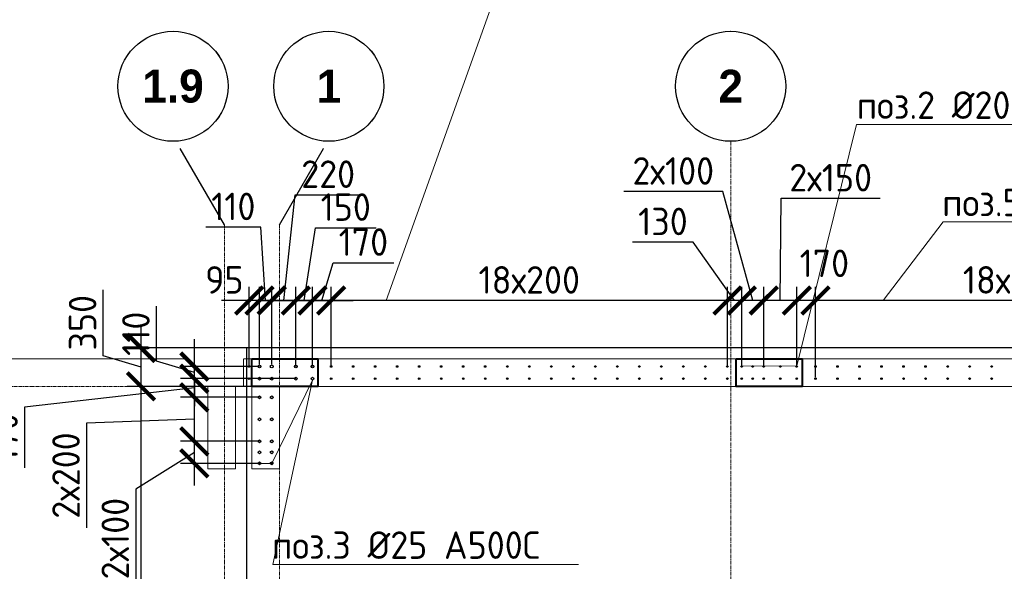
# Model space of a CAD drawing. Header units: millimetres. Extents: x -56135 to 1694203, y -446411 to -23139.
# Tile 216 of 256: x 958399 to 967343, y -107981 to -102966. Entities that reach past the tile are written whole.
import ezdxf
from ezdxf import colors
from ezdxf.entities.mleader import LeaderData, LeaderLine
from ezdxf.math import Vec2, Vec3

# ---------------------------------------------------------------- set-up
doc = ezdxf.new("R2010")
doc.units = ezdxf.units.MM
for name, pattern in [('01 Штриховая _4 мм_', [6, 3.5, -2.5]), ('______5', [1100, 800, -100, 100, -100]), ('HIDDEN2', [4.7625, 3.175, -1.5875]), ('осевая', [50.8, 31.75, -6.35, 6.35, -6.35])]:
    doc.linetypes.add(name, pattern=pattern)
for name, color, linetype, lineweight in [('0 Фундамент', 5, 'Continuous', 30), ('1 Стены', 3, 'Continuous', 30), ('Оси', 40, '______5', 18), ('подоснова', 151, 'Continuous', 5), ('РАЗМЕРЫ', 1, 'Continuous', 9), ('СТЕНЫ', 3, 'Continuous', 30)]:
    doc.layers.add(name, color=color, linetype=linetype, lineweight=lineweight)
doc.styles.add('Century Gothic', font='GOTHIC.TTF')
doc.styles.add('GOST-2.304_Type-B', font='GOST_Common.ttf')
doc.dimstyles.new('СПДС', dxfattribs={"dimscale": 100, "dimtxt": 2.5, "dimasz": 2.5, "dimexe": 1.25, "dimexo": 0, "dimtad": 1, "dimdec": 0, "dimtxsty": 'GOST-2.304_Type-B', "dimblk": 'ARCHTICK', "dimcen": 2.5, "dimdle": 2, "dimadec": 0, "dimazin": 2, "dimtfac": 0.75, "dimtdec": 0, "dimtmove": 1, "dimatfit": 3, "dimfxl": 1, "dimtolj": 1, "dimarcsym": 1})

# ---------------------------------------------------------------- blocks, each defined once
blk = doc.blocks.new('NSY101')
at = {"color": 0, "linetype": 'ByBlock', "lineweight": -2}
blk.add_circle((0, 0), 50, dxfattribs=at)
blk = doc.blocks.new('оси 2.2-2.3')
at = {"layer": 'Оси', "color": 16, "linetype": '______5', "lineweight": 0, "transparency": 33554687}
for p, q in [((473954.9, -105027.5), (473518.8, -104272.1)), ((474454.9, -105027.5), (474891.1, -104272.1))]:
    blk.add_line(p, q, dxfattribs=at)
at = {"layer": 'Оси', "color": 16, "linetype": 'осевая', "lineweight": 0, "transparency": 33554687}
for p, q in [((478554.9, -104267.9), (478554.9, -134893.5)), ((473954.9, -105027.5), (473954.9, -134138.1)), ((474454.9, -105027.5), (474454.9, -134138.1)), ((468076.3, -106495.4), (524372.9, -106495.4))]:
    blk.add_line(p, q, dxfattribs=at)
at = {"layer": 'Оси', "color": 16, "linetype": 'Continuous', "lineweight": 25, "transparency": 33554687, "xscale": 9.999999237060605, "yscale": 9.999999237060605, "zscale": 9.999999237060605}
for p in [(473488.8, -103767.9), (474904.4, -103767.9), (478554.4, -103767.9)]:
    blk.add_blockref('NSY101', p, dxfattribs=at)
at = {"layer": 'Оси', "color": 16, "linetype": 'Continuous', "lineweight": 25, "transparency": 33554687, "char_height": 300, "attachment_point": 5, "style": 'Century Gothic'}
for s, insert, width in [('\\A1;{\\fCentury Gothic|i0|b1;\\H300.000000;\\W1.000000;\\C16;1.9}\\P', (473488.8, -103767.9), 735), ('\\A1;{\\fCentury Gothic|i0|b1;\\H300.000000;\\W1.000000;\\C16;1}\\P', (474904.4, -103767.9), 385), ('\\A1;{\\fCentury Gothic|i0|b1;\\H300.000000;\\W1.000000;\\C16;2}\\P', (478554.4, -103767.9), 385)]:
    blk.add_mtext(s, dxfattribs=dict(at, insert=insert, width=width))
blk = doc.blocks.new('_ArchTick')
at = {"color": 0, "linetype": 'ByBlock', "const_width": 0.15}
blk.add_lwpolyline([(-0.5, -0.5), (0.5, 0.5)], dxfattribs=at)
blk = doc.blocks.new('*D284')
at = {"layer": 'DEFPOINTS', "color": 0, "transparency": 16777216}
for p in [(959501.7, -106299.2), (960758.3, -106299.2), (960826.5, -128199.2)]:
    blk.add_point(p, dxfattribs=at)
at = {"layer": 'РАЗМЕРЫ', "color": 0, "lineweight": -2, "transparency": 16777216}
for p, q in [((959501.7, -128399.2), (959501.7, -106099.2)), ((960758.3, -106299.2), (959376.7, -106299.2)), ((960826.5, -128199.2), (959376.7, -128199.2))]:
    blk.add_line(p, q, dxfattribs=at)
at = {"layer": 'РАЗМЕРЫ', "color": 0, "lineweight": -2, "transparency": 16777216, "xscale": 250, "yscale": 250, "zscale": 250}
for p, rotation in [((959501.7, -106299.2), 90), ((959501.7, -128199.2), 270)]:
    blk.add_blockref('_ArchTick', p, dxfattribs=dict(at, rotation=rotation))
at = {"layer": 'РАЗМЕРЫ', "color": 0, "transparency": 16777216, "insert": (959314.2, -117249.2), "char_height": 250, "attachment_point": 5, "rotation": 90, "style": 'GOST-2.304_Type-B'}
blk.add_mtext('\\A1;21900', dxfattribs=at)
blk = doc.blocks.new('*D285')
at = {"layer": 'DEFPOINTS', "color": 0, "transparency": 16777216}
for p in [(959501.7, -105949.2), (960575, -105949.2), (960758.3, -106299.2)]:
    blk.add_point(p, dxfattribs=at)
at = {"layer": 'РАЗМЕРЫ', "color": 0, "lineweight": -2, "transparency": 16777216}
for p, q in [((959158, -106021), (959158, -105421)), ((959501.7, -106499.2), (959501.7, -105749.2)), ((960575, -105949.2), (959376.7, -105949.2)), ((959501.7, -106124.2), (959158, -106021)), ((960758.3, -106299.2), (959376.7, -106299.2))]:
    blk.add_line(p, q, dxfattribs=at)
at = {"layer": 'РАЗМЕРЫ', "color": 0, "lineweight": -2, "transparency": 16777216, "xscale": 250, "yscale": 250, "zscale": 250}
for p, rotation in [((959501.7, -105949.2), 90), ((959501.7, -106299.2), 270)]:
    blk.add_blockref('_ArchTick', p, dxfattribs=dict(at, rotation=rotation))
at = {"layer": 'РАЗМЕРЫ', "color": 0, "transparency": 16777216, "insert": (958970.5, -105721), "char_height": 250, "attachment_point": 5, "rotation": 90, "style": 'GOST-2.304_Type-B'}
blk.add_mtext('\\A1;350', dxfattribs=at)
blk = doc.blocks.new('стены тп')
at = {"layer": '1 Стены', "color": 252, "linetype": 'HIDDEN2', "lineweight": 0, "true_color": 0x939598}
for p, q in [((909390.6, -187275.6), (862265.6, -187275.6)), ((862265.6, -187525.6), (862265.6, -187275.6)), ((862265.6, -187525.6), (862340.6, -187525.6)), ((862340.6, -187525.6), (862340.6, -188275.6)), ((862590.6, -188275.6), (862590.6, -187525.6)), ((862590.6, -187525.6), (889390.4, -187525.6)), ((862340.6, -188275.6), (862590.6, -188275.6))]:
    blk.add_line(p, q, dxfattribs=at)
blk = doc.blocks.new('*D396')
at = {"layer": 'DEFPOINTS', "color": 0, "transparency": 16777216}
for p in [(960688.4, -105519), (960688.4, -106099.2, -360), (960908, -106119.1)]:
    blk.add_point(p, dxfattribs=at)
at = {"layer": 'РАЗМЕРЫ', "color": 0, "lineweight": -2, "transparency": 16777216}
for p, q in [((960798.2, -105519), (960901.3, -104557.9)), ((960901.3, -104557.9), (961501.3, -104557.9)), ((960688.4, -106099.2), (960688.4, -105394)), ((960908, -106119.1), (960908, -105394)), ((961108, -105519), (960488.4, -105519))]:
    blk.add_line(p, q, dxfattribs=at)
at = {"layer": 'РАЗМЕРЫ', "color": 0, "lineweight": -2, "transparency": 16777216, "xscale": 250, "yscale": 250, "zscale": 250, "rotation": 180}
blk.add_blockref('_ArchTick', (960688.4, -105519), dxfattribs=at)
at = {"layer": 'РАЗМЕРЫ', "color": 0, "lineweight": -2, "transparency": 16777216, "xscale": 250, "yscale": 250, "zscale": 250}
blk.add_blockref('_ArchTick', (960908, -105519), dxfattribs=at)
at = {"layer": 'РАЗМЕРЫ', "color": 0, "transparency": 16777216, "insert": (961201.3, -104370.4), "char_height": 250, "attachment_point": 5, "style": 'GOST-2.304_Type-B'}
blk.add_mtext('\\A1;220', dxfattribs=at)
blk = doc.blocks.new('*D397')
at = {"layer": 'DEFPOINTS', "color": 0, "transparency": 16777216}
for p in [(960577.9, -105519), (960577.9, -106099.2, -360), (960688.4, -106099.2, -360)]:
    blk.add_point(p, dxfattribs=at)
at = {"layer": 'РАЗМЕРЫ', "color": 0, "lineweight": -2, "transparency": 16777216}
for p, q in [((960589.8, -104851.3), (960089.8, -104851.3)), ((960633.2, -105519), (960589.8, -104851.3)), ((960577.9, -106099.2), (960577.9, -105394)), ((960688.4, -106099.2), (960688.4, -105394)), ((960577.9, -105519), (960327.9, -105519)), ((960688.4, -105519), (960577.9, -105519)), ((960688.4, -105519), (960577.9, -105519)), ((960688.4, -105519), (960938.4, -105519))]:
    blk.add_line(p, q, dxfattribs=at)
at = {"layer": 'РАЗМЕРЫ', "color": 0, "lineweight": -2, "transparency": 16777216, "xscale": 250, "yscale": 250, "zscale": 250}
blk.add_blockref('_ArchTick', (960577.9, -105519), dxfattribs=at)
at = {"layer": 'РАЗМЕРЫ', "color": 0, "lineweight": -2, "transparency": 16777216, "xscale": 250, "yscale": 250, "zscale": 250, "rotation": 180}
blk.add_blockref('_ArchTick', (960688.4, -105519), dxfattribs=at)
at = {"layer": 'РАЗМЕРЫ', "color": 0, "transparency": 16777216, "insert": (960339.8, -104663.8), "char_height": 250, "attachment_point": 5, "style": 'GOST-2.304_Type-B'}
blk.add_mtext('\\A1;110', dxfattribs=at)
blk = doc.blocks.new('*D629')
at = {"layer": 'DEFPOINTS', "color": 0, "transparency": 16777216}
for p in [(960483.4, -105519), (960483.4, -106118.3), (960577.9, -106099.2, -360)]:
    blk.add_point(p, dxfattribs=at)
at = {"layer": 'РАЗМЕРЫ', "color": 0, "lineweight": -2, "transparency": 16777216}
for p, q in [((960483.4, -106118.3), (960483.4, -105394)), ((960577.9, -106099.2), (960577.9, -105394)), ((960483.4, -105519), (960233.4, -105519)), ((960577.9, -105519), (960483.4, -105519)), ((960577.9, -105519), (960827.9, -105519))]:
    blk.add_line(p, q, dxfattribs=at)
at = {"layer": 'РАЗМЕРЫ', "color": 0, "lineweight": -2, "transparency": 16777216, "xscale": 250, "yscale": 250, "zscale": 250}
blk.add_blockref('_ArchTick', (960483.4, -105519), dxfattribs=at)
at = {"layer": 'РАЗМЕРЫ', "color": 0, "lineweight": -2, "transparency": 16777216, "xscale": 250, "yscale": 250, "zscale": 250, "rotation": 180}
blk.add_blockref('_ArchTick', (960577.9, -105519), dxfattribs=at)
at = {"layer": 'РАЗМЕРЫ', "color": 0, "transparency": 16777216, "insert": (960258.2, -105331.5), "char_height": 250, "attachment_point": 5, "style": 'GOST-2.304_Type-B'}
blk.add_mtext('\\A1;95', dxfattribs=at)
blk = doc.blocks.new('*D677')
at = {"layer": 'DEFPOINTS', "color": 0, "transparency": 16777216}
for p in [(965627.8, -105519), (965627.8, -106217.2, -720), (969227.8, -106217.2, -720)]:
    blk.add_point(p, dxfattribs=at)
at = {"layer": 'РАЗМЕРЫ', "color": 0, "lineweight": -2, "transparency": 16777216}
for p, q in [((965627.8, -106217.2), (965627.8, -105394)), ((969227.8, -106217.2), (969227.8, -105394)), ((969427.8, -105519), (965427.8, -105519))]:
    blk.add_line(p, q, dxfattribs=at)
at = {"layer": 'РАЗМЕРЫ', "color": 0, "lineweight": -2, "transparency": 16777216, "xscale": 250, "yscale": 250, "zscale": 250, "rotation": 180}
blk.add_blockref('_ArchTick', (965627.8, -105519), dxfattribs=at)
at = {"layer": 'РАЗМЕРЫ', "color": 0, "lineweight": -2, "transparency": 16777216, "xscale": 250, "yscale": 250, "zscale": 250}
blk.add_blockref('_ArchTick', (969227.8, -105519), dxfattribs=at)
at = {"layer": 'РАЗМЕРЫ', "color": 0, "transparency": 16777216, "insert": (967427.8, -105331.5), "char_height": 250, "attachment_point": 5, "style": 'GOST-2.304_Type-B'}
blk.add_mtext('\\A1;18х200', dxfattribs=at)
blk = doc.blocks.new('*D678')
at = {"layer": 'DEFPOINTS', "color": 0, "transparency": 16777216}
for p in [(965458.3, -105519), (965458.3, -106118.8), (965627.8, -106119.1, -720)]:
    blk.add_point(p, dxfattribs=at)
at = {"layer": 'РАЗМЕРЫ', "color": 0, "lineweight": -2, "transparency": 16777216}
for p, q in [((965458.3, -106118.8), (965458.3, -105394)), ((965627.8, -106119.1), (965627.8, -105394)), ((965827.8, -105519), (965258.3, -105519))]:
    blk.add_line(p, q, dxfattribs=at)
at = {"layer": 'РАЗМЕРЫ', "color": 0, "lineweight": -2, "transparency": 16777216, "xscale": 250, "yscale": 250, "zscale": 250, "rotation": 180}
blk.add_blockref('_ArchTick', (965458.3, -105519), dxfattribs=at)
at = {"layer": 'РАЗМЕРЫ', "color": 0, "lineweight": -2, "transparency": 16777216, "xscale": 250, "yscale": 250, "zscale": 250}
blk.add_blockref('_ArchTick', (965627.8, -105519), dxfattribs=at)
at = {"layer": 'РАЗМЕРЫ', "color": 0, "transparency": 16777216, "insert": (965708.7, -105181.1), "char_height": 250, "attachment_point": 5, "style": 'GOST-2.304_Type-B'}
blk.add_mtext('\\A1;170', dxfattribs=at)
blk = doc.blocks.new('*D679')
at = {"layer": 'DEFPOINTS', "color": 0, "transparency": 16777216}
for p in [(964828.1, -105519), (964828.1, -106118.8, -720), (964958.3, -106118.8)]:
    blk.add_point(p, dxfattribs=at)
at = {"layer": 'РАЗМЕРЫ', "color": 0, "lineweight": -2, "transparency": 16777216}
for p, q in [((964517.4, -104987.8), (963967.4, -104987.8)), ((964893.2, -105519), (964517.4, -104987.8)), ((964828.1, -106118.8), (964828.1, -105394)), ((964958.3, -106118.8), (964958.3, -105394)), ((965158.3, -105519), (964628.1, -105519))]:
    blk.add_line(p, q, dxfattribs=at)
at = {"layer": 'РАЗМЕРЫ', "color": 0, "lineweight": -2, "transparency": 16777216, "xscale": 250, "yscale": 250, "zscale": 250, "rotation": 180}
blk.add_blockref('_ArchTick', (964828.1, -105519), dxfattribs=at)
at = {"layer": 'РАЗМЕРЫ', "color": 0, "lineweight": -2, "transparency": 16777216, "xscale": 250, "yscale": 250, "zscale": 250}
blk.add_blockref('_ArchTick', (964958.3, -105519), dxfattribs=at)
at = {"layer": 'РАЗМЕРЫ', "color": 0, "transparency": 16777216, "insert": (964242.4, -104800.3), "char_height": 250, "attachment_point": 5, "style": 'GOST-2.304_Type-B'}
blk.add_mtext('\\A1;130', dxfattribs=at)
blk = doc.blocks.new('*D680')
at = {"layer": 'DEFPOINTS', "color": 0, "transparency": 16777216}
for p in [(961228.3, -105519), (961228.3, -106118.6, -720), (964828.1, -106118.8, -720)]:
    blk.add_point(p, dxfattribs=at)
at = {"layer": 'РАЗМЕРЫ', "color": 0, "lineweight": -2, "transparency": 16777216}
for p, q in [((961228.3, -106118.6), (961228.3, -105394)), ((964828.1, -106118.8), (964828.1, -105394)), ((965028.1, -105519), (961028.3, -105519))]:
    blk.add_line(p, q, dxfattribs=at)
at = {"layer": 'РАЗМЕРЫ', "color": 0, "lineweight": -2, "transparency": 16777216, "xscale": 250, "yscale": 250, "zscale": 250, "rotation": 180}
blk.add_blockref('_ArchTick', (961228.3, -105519), dxfattribs=at)
at = {"layer": 'РАЗМЕРЫ', "color": 0, "lineweight": -2, "transparency": 16777216, "xscale": 250, "yscale": 250, "zscale": 250}
blk.add_blockref('_ArchTick', (964828.1, -105519), dxfattribs=at)
at = {"layer": 'РАЗМЕРЫ', "color": 0, "transparency": 16777216, "insert": (963028.2, -105331.5), "char_height": 250, "attachment_point": 5, "style": 'GOST-2.304_Type-B'}
blk.add_mtext('\\A1;18х200', dxfattribs=at)
blk = doc.blocks.new('_None')
blk = doc.blocks.new('*D681')
at = {"layer": 'DEFPOINTS', "color": 0, "transparency": 16777216}
for p in [(961058.3, -105519), (960908, -106119.1), (961058.3, -106118.8)]:
    blk.add_point(p, dxfattribs=at)
at = {"layer": 'РАЗМЕРЫ', "color": 0, "lineweight": -2, "transparency": 16777216}
for p, q in [((960983.1, -105519), (961086.3, -104857.3)), ((961086.3, -104857.3), (961636.3, -104857.3)), ((960908, -106119.1), (960908, -105394)), ((961058.3, -106118.8), (961058.3, -105394)), ((960708, -105519), (961258.3, -105519))]:
    blk.add_line(p, q, dxfattribs=at)
at = {"layer": 'РАЗМЕРЫ', "color": 0, "lineweight": -2, "transparency": 16777216, "xscale": 250, "yscale": 250, "zscale": 250, "rotation": 180}
blk.add_blockref('_ArchTick', (960908, -105519), dxfattribs=at)
at = {"layer": 'РАЗМЕРЫ', "color": 0, "lineweight": -2, "transparency": 16777216, "xscale": 250, "yscale": 250, "zscale": 250}
blk.add_blockref('_ArchTick', (961058.3, -105519), dxfattribs=at)
at = {"layer": 'РАЗМЕРЫ', "color": 0, "transparency": 16777216, "insert": (961361.3, -104669.8), "char_height": 250, "attachment_point": 5, "style": 'GOST-2.304_Type-B'}
blk.add_mtext('\\A1;150', dxfattribs=at)
blk = doc.blocks.new('*D682')
at = {"layer": 'DEFPOINTS', "color": 0, "transparency": 16777216}
for p in [(961228.3, -105519), (961228.3, -105818), (961058.3, -106118.8)]:
    blk.add_point(p, dxfattribs=at)
at = {"layer": 'РАЗМЕРЫ', "color": 0, "lineweight": -2, "transparency": 16777216}
for p, q in [((961143.3, -105519), (961246.4, -105175.3)), ((961246.4, -105175.3), (961796.4, -105175.3)), ((961058.3, -106118.8), (961058.3, -105394)), ((961228.3, -105818), (961228.3, -105394)), ((960858.3, -105519), (961428.3, -105519))]:
    blk.add_line(p, q, dxfattribs=at)
at = {"layer": 'РАЗМЕРЫ', "color": 0, "lineweight": -2, "transparency": 16777216, "xscale": 250, "yscale": 250, "zscale": 250, "rotation": 180}
blk.add_blockref('_ArchTick', (961058.3, -105519), dxfattribs=at)
at = {"layer": 'РАЗМЕРЫ', "color": 0, "lineweight": -2, "transparency": 16777216, "xscale": 250, "yscale": 250, "zscale": 250}
blk.add_blockref('_ArchTick', (961228.3, -105519), dxfattribs=at)
at = {"layer": 'РАЗМЕРЫ', "color": 0, "transparency": 16777216, "insert": (961521.4, -104987.8), "char_height": 250, "attachment_point": 5, "style": 'GOST-2.304_Type-B'}
blk.add_mtext('\\A1;170', dxfattribs=at)
blk = doc.blocks.new('*D440')
at = {"layer": 'DEFPOINTS', "color": 0, "transparency": 16777216}
for p in [(959986, -106798.8), (960578, -106798.8, -360), (960578, -106999.2)]:
    blk.add_point(p, dxfattribs=at)
at = {"layer": 'РАЗМЕРЫ', "color": 0, "lineweight": -2, "transparency": 16777216}
for p, q in [((959986, -107199.2), (959986, -106598.8)), ((960578, -106798.8), (959861, -106798.8)), ((959986, -106899), (959454.8, -107233.5)), ((960578, -106999.2), (959861, -106999.2)), ((959454.8, -107233.5), (959454.8, -108133.5))]:
    blk.add_line(p, q, dxfattribs=at)
at = {"layer": 'РАЗМЕРЫ', "color": 0, "lineweight": -2, "transparency": 16777216, "xscale": 250, "yscale": 250, "zscale": 250}
for p, rotation in [((959986, -106798.8), 90), ((959986, -106999.2), 270)]:
    blk.add_blockref('_ArchTick', p, dxfattribs=dict(at, rotation=rotation))
at = {"layer": 'РАЗМЕРЫ', "color": 0, "transparency": 16777216, "insert": (959267.3, -107683.5), "char_height": 250, "attachment_point": 5, "rotation": 90, "style": 'GOST-2.304_Type-B'}
blk.add_mtext('\\A1;2х100', dxfattribs=at)
blk = doc.blocks.new('*D683')
at = {"layer": 'DEFPOINTS', "color": 0, "transparency": 16777216}
for p in [(959986, -106398.8), (960578, -106398.8, -360), (960578, -106798.8, -360)]:
    blk.add_point(p, dxfattribs=at)
at = {"layer": 'РАЗМЕРЫ', "color": 0, "lineweight": -2, "transparency": 16777216}
for p, q in [((959986, -106998.8), (959986, -106198.8)), ((960578, -106398.8), (959861, -106398.8)), ((959986, -106598.8), (959007.5, -106635)), ((959007.5, -106635), (959007.5, -107585)), ((960578, -106798.8), (959861, -106798.8))]:
    blk.add_line(p, q, dxfattribs=at)
at = {"layer": 'РАЗМЕРЫ', "color": 0, "lineweight": -2, "transparency": 16777216, "xscale": 250, "yscale": 250, "zscale": 250}
for p, rotation in [((959986, -106398.8), 90), ((959986, -106798.8), 270)]:
    blk.add_blockref('_ArchTick', p, dxfattribs=dict(at, rotation=rotation))
at = {"layer": 'РАЗМЕРЫ', "color": 0, "transparency": 16777216, "insert": (958820, -107110), "char_height": 250, "attachment_point": 5, "rotation": 90, "style": 'GOST-2.304_Type-B'}
blk.add_mtext('\\A1;2х200', dxfattribs=at)
blk = doc.blocks.new('*D684')
at = {"layer": 'DEFPOINTS', "color": 0, "transparency": 16777216}
for p in [(959986, -106229.2), (960908.3, -106229.2), (960578, -106398.8, -360)]:
    blk.add_point(p, dxfattribs=at)
at = {"layer": 'РАЗМЕРЫ', "color": 0, "lineweight": -2, "transparency": 16777216}
for p, q in [((959986, -106598.8), (959986, -106029.2)), ((960908.3, -106229.2), (959861, -106229.2)), ((959986, -106314), (958444.2, -106488.4)), ((960578, -106398.8), (959861, -106398.8)), ((958444.2, -106488.4), (958444.2, -107038.4))]:
    blk.add_line(p, q, dxfattribs=at)
at = {"layer": 'РАЗМЕРЫ', "color": 0, "lineweight": -2, "transparency": 16777216, "xscale": 250, "yscale": 250, "zscale": 250}
for p, rotation in [((959986, -106229.2), 90), ((959986, -106398.8), 270)]:
    blk.add_blockref('_ArchTick', p, dxfattribs=dict(at, rotation=rotation))
at = {"layer": 'РАЗМЕРЫ', "color": 0, "transparency": 16777216, "insert": (958256.7, -106763.4), "char_height": 250, "attachment_point": 5, "rotation": 90, "style": 'GOST-2.304_Type-B'}
blk.add_mtext('\\A1;170', dxfattribs=at)
blk = doc.blocks.new('*D685')
at = {"layer": 'DEFPOINTS', "color": 0, "transparency": 16777216}
for p in [(959986, -106119.2), (960578, -106119.2), (960908.3, -106229.2)]:
    blk.add_point(p, dxfattribs=at)
at = {"layer": 'РАЗМЕРЫ', "color": 0, "lineweight": -2, "transparency": 16777216}
for p, q in [((959642.3, -106071), (959642.3, -105571)), ((959986, -106119.2), (959986, -105869.2)), ((959986, -106174.2), (959642.3, -106071)), ((960578, -106119.2), (959861, -106119.2)), ((959986, -106229.2), (959986, -106119.2)), ((959986, -106229.2), (959986, -106119.2)), ((960908.3, -106229.2), (959861, -106229.2)), ((959986, -106229.2), (959986, -106479.2))]:
    blk.add_line(p, q, dxfattribs=at)
at = {"layer": 'РАЗМЕРЫ', "color": 0, "lineweight": -2, "transparency": 16777216, "xscale": 250, "yscale": 250, "zscale": 250}
for p, rotation in [((959986, -106119.2), 270), ((959986, -106229.2), 90)]:
    blk.add_blockref('_ArchTick', p, dxfattribs=dict(at, rotation=rotation))
at = {"layer": 'РАЗМЕРЫ', "color": 0, "transparency": 16777216, "insert": (959454.8, -105821), "char_height": 250, "attachment_point": 5, "rotation": 90, "style": 'GOST-2.304_Type-B'}
blk.add_mtext('\\A1;110', dxfattribs=at)
blk = doc.blocks.new('*D849')
at = {"layer": 'DEFPOINTS', "color": 0, "transparency": 16777216}
for p in [(965158, -105519), (965158, -106119.1), (965458.3, -106118.8)]:
    blk.add_point(p, dxfattribs=at)
at = {"layer": 'РАЗМЕРЫ', "color": 0, "lineweight": -2, "transparency": 16777216}
for p, q in [((965308.1, -105519), (965316.1, -104589.9)), ((965316.1, -104589.9), (966216.1, -104589.9)), ((965158, -106119.1), (965158, -105394)), ((965458.3, -106118.8), (965458.3, -105394)), ((965658.3, -105519), (964958, -105519))]:
    blk.add_line(p, q, dxfattribs=at)
at = {"layer": 'РАЗМЕРЫ', "color": 0, "lineweight": -2, "transparency": 16777216, "xscale": 250, "yscale": 250, "zscale": 250, "rotation": 180}
blk.add_blockref('_ArchTick', (965158, -105519), dxfattribs=at)
at = {"layer": 'РАЗМЕРЫ', "color": 0, "lineweight": -2, "transparency": 16777216, "xscale": 250, "yscale": 250, "zscale": 250}
blk.add_blockref('_ArchTick', (965458.3, -105519), dxfattribs=at)
at = {"layer": 'РАЗМЕРЫ', "color": 0, "transparency": 16777216, "insert": (965766.1, -104402.4), "char_height": 250, "attachment_point": 5, "style": 'GOST-2.304_Type-B'}
blk.add_mtext('\\A1;2х150', dxfattribs=at)
blk = doc.blocks.new('*D850')
at = {"layer": 'DEFPOINTS', "color": 0, "transparency": 16777216}
for p in [(964958.3, -105519), (964958.3, -105654.1), (965158, -106119.1)]:
    blk.add_point(p, dxfattribs=at)
at = {"layer": 'РАЗМЕРЫ', "color": 0, "lineweight": -2, "transparency": 16777216}
for p, q in [((964786.2, -104528.6), (963886.2, -104528.6)), ((965058.1, -105519), (964786.2, -104528.6)), ((964958.3, -105654.1), (964958.3, -105394)), ((965158, -106119.1), (965158, -105394)), ((965358, -105519), (964758.3, -105519))]:
    blk.add_line(p, q, dxfattribs=at)
at = {"layer": 'РАЗМЕРЫ', "color": 0, "lineweight": -2, "transparency": 16777216, "xscale": 250, "yscale": 250, "zscale": 250, "rotation": 180}
blk.add_blockref('_ArchTick', (964958.3, -105519), dxfattribs=at)
at = {"layer": 'РАЗМЕРЫ', "color": 0, "lineweight": -2, "transparency": 16777216, "xscale": 250, "yscale": 250, "zscale": 250}
blk.add_blockref('_ArchTick', (965158, -105519), dxfattribs=at)
at = {"layer": 'РАЗМЕРЫ', "color": 0, "transparency": 16777216, "insert": (964336.2, -104341.1), "char_height": 250, "attachment_point": 5, "style": 'GOST-2.304_Type-B'}
blk.add_mtext('\\A1;2х100', dxfattribs=at)
blk = doc.blocks.new('стены  тп')
at = {"layer": 'СТЕНЫ', "color": 251, "linetype": '01 Штриховая _4 мм_', "lineweight": 0, "true_color": 0x636466}
for p, q in [((589762.3, -316375.7, 3100), (542387.3, -316375.7, 3100)), ((542387.3, -316625.7, 3100), (542387.3, -316375.7, 3100)), ((542387.3, -316625.7, 3100), (542462.3, -316625.7, 3100)), ((542462.3, -316625.7, 3100), (542462.3, -317375.7, 3100)), ((542712.3, -317375.7, 3100), (542712.3, -316625.7, 3100)), ((542712.3, -316625.7, 3100), (569512.1, -316625.7, 3100)), ((542462.3, -317375.7, 3100), (542712.3, -317375.7, 3100))]:
    blk.add_line(p, q, dxfattribs=at)

msp = doc.modelspace()

# ---------------------------------------------------------------- linework, layer by layer
at = {"color": 1, "lineweight": 40}
for points in [[(960508, -106049.2), (961108, -106049.2), (961108, -106299.2), (960508, -106299.2)], [(964908, -106049.2), (965508, -106049.2), (965508, -106299.2), (964908, -106299.2)]]:
    msp.add_lwpolyline(points, close=True, dxfattribs=at)
at = {"layer": '0 Фундамент'}
msp.add_lwpolyline([(960458, -105949.2), (960458, -130129.2), (967808, -130129.2), (967808, -130129.2), (980308, -130129.2), (980308, -130129.2), (982658, -130129.2), (982658, -130129.2), (1008108, -130129.2), (1008108, -126049.2), (1009588, -126049.2), (1009588, -117449.2), (1008108, -117449.2), (1008108, -105949.2), (960458, -105949.2)], dxfattribs=at)
at = {"layer": '1 Стены', "color": 252, "lineweight": 0, "true_color": 0x939598}
for p, q in [((959733.2, -106049.2), (957883.2, -106049.2)), ((959933.2, -106049.2), (959733.2, -106049.2)), ((960108.2, -106299.2), (960108.2, -107049.2)), ((960358.2, -106299.2), (987558, -106299.2)), ((960358.2, -107049.2), (960358.2, -106299.2)), ((960108.2, -107049.2), (960358.2, -107049.2))]:
    msp.add_line(p, q, dxfattribs=at)
at = {"layer": 'Оси', "color": 16, "linetype": '______5', "lineweight": 25, "transparency": 33554687}
for p, q in [((960258.2, -104831.3), (959822, -104075.9)), ((960758.2, -104831.3), (961194.3, -104075.9))]:
    msp.add_line(p, q, dxfattribs=at)
at = {"layer": 'РАЗМЕРЫ', "color": 8, "linetype": 'Continuous', "lineweight": 30}
for centre in [(960483.2, -106118.6), (960483.4, -106118.3), (961228.1, -106118.8, -720), (961228.3, -106118.6, -720), (961428.1, -106118.8, -720), (961428.3, -106118.6, -720), (961628.1, -106118.8, -720), (961628.3, -106118.6, -720), (961828.1, -106118.8, -720), (961828.3, -106118.6, -720), (962028.1, -106118.8, -720), (962028.3, -106118.6, -720), (962228.1, -106118.8, -720), (962228.3, -106118.6, -720), (962427.8, -106119.1, -720), (962428.1, -106118.8, -720), (962627.8, -106119.1, -720), (962628.1, -106118.8, -720), (962827.8, -106119.1, -720), (962828.1, -106118.8, -720), (963027.8, -106119.1, -720), (963028.1, -106118.8, -720), (963227.8, -106119.1, -720), (963228.1, -106118.8, -720), (963427.8, -106119.1, -720), (963428.1, -106118.8, -720), (963627.8, -106119.1, -720), (963628.1, -106118.8, -720), (963827.8, -106119.1, -720), (963828.1, -106118.8, -720), (964027.8, -106119.1, -720), (964028.1, -106118.8, -720), (964227.8, -106119.1, -720), (964228.1, -106118.8, -720), (964427.8, -106119.1, -720), (964428.1, -106118.8, -720), (964627.8, -106119.1, -720), (964628.1, -106118.8, -720), (964827.8, -106119.1, -720), (964828.1, -106118.8, -720), (965627.8, -106119.1, -720), (965628.1, -106118.8, -720), (965827.8, -106119.1, -720), (965828.1, -106118.8, -720), (966027.8, -106119.1, -720), (966028.1, -106118.8, -720), (966227.8, -106119.1, -720), (966228.1, -106118.8, -720), (966427.8, -106119.1, -720), (966428.1, -106118.8, -720), (966627.8, -106119.1, -720), (966628.1, -106118.8, -720), (966827.8, -106119.1, -720), (966828.1, -106118.8, -720), (967027.8, -106119.1, -720), (967028.1, -106118.8, -720), (967227.8, -106119.1, -720), (967228.1, -106118.8, -720), (960483.4, -106228.7), (961228.3, -106228.9, -720), (961428.3, -106228.9, -720), (961628.3, -106228.9, -720), (961828.3, -106228.9, -720), (962028.3, -106228.9, -720), (962228.3, -106228.9, -720), (962428.1, -106229.2, -720), (962628.1, -106229.2, -720), (962828.1, -106229.2, -720), (963028.1, -106229.2, -720), (963228.1, -106229.2, -720), (963428.1, -106229.2, -720), (963628.1, -106229.2, -720), (963828.1, -106229.2, -720), (964028.1, -106229.2, -720), (964228.1, -106229.2, -720), (964428.1, -106229.2, -720), (964628.1, -106229.2, -720), (964828.1, -106229.2, -720), (965628.1, -106229.2, -720), (965828.1, -106229.2, -720), (966028.1, -106229.2, -720), (966228.1, -106229.2, -720), (966428.1, -106229.2, -720), (966628.1, -106229.2, -720), (966828.1, -106229.2, -720), (967028.1, -106229.2, -720), (967228.1, -106229.2, -720)]:
    msp.add_circle(centre, 7, dxfattribs=at)
at = {"layer": 'РАЗМЕРЫ', "color": 1, "linetype": 'Continuous', "lineweight": 30}
for centre in [(960578, -106119.2), (960688.4, -106119.2), (960908, -106119.1), (960908.3, -106118.8), (961058, -106119.1), (961058.3, -106118.8), (960578, -106229.2), (960688.4, -106229.2), (960908.3, -106229.2), (961058.3, -106229.2), (960578, -106398.8, -360), (960688.4, -106398.8, -360), (960578, -106598.8, -360), (960688.4, -106598.8, -360), (960578, -106798.8, -360), (960688.4, -106798.8, -360), (960578, -106899.2), (960688.3, -106899.2), (960578, -106999.2), (960688.3, -106999.2)]:
    msp.add_circle(centre, 12.5, dxfattribs=at)
at = {"layer": 'РАЗМЕРЫ', "color": 6, "linetype": 'Continuous', "lineweight": 30}
for centre in [(964958, -106119.1), (964958.3, -106118.8), (965058, -106119.1), (965058.3, -106118.8), (965158, -106119.1), (965158.3, -106118.8), (965308, -106119.1), (965308.3, -106118.8), (965458, -106119.1), (965458.3, -106118.8), (964958.3, -106229.2), (965058.3, -106229.2), (965158.3, -106229.2), (965308.3, -106229.2), (965458.3, -106229.2)]:
    msp.add_circle(centre, 7, dxfattribs=at)

# ---------------------------------------------------------------- block references
at = {"layer": 'Оси', "color": 16, "linetype": 'Continuous', "lineweight": 25, "transparency": 33554687, "xscale": 9.999999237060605, "yscale": 9.999999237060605, "zscale": 9.999999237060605}
for p in [(959792, -103571.7), (961207.6, -103571.7), (964857.6, -103571.7)]:
    msp.add_blockref('NSY101', p, dxfattribs=at)
at = {"layer": 'РАЗМЕРЫ', "color": 1}
for name, p in [('оси 2.2-2.3', (486303.3, 196.2)), ('стены тп', (98167.6, 81226.5))]:
    msp.add_blockref(name, p, dxfattribs=at)
at = {"layer": 'РАЗМЕРЫ'}
msp.add_blockref('стены  тп', (418045.9, 210326.6, -3100), dxfattribs=at)

# ---------------------------------------------------------------- texts
at = {"layer": 'Оси', "color": 16, "linetype": 'Continuous', "lineweight": 25, "transparency": 33554687, "char_height": 300, "attachment_point": 5, "style": 'Century Gothic'}
for s, insert, width in [('\\A1;{\\fCentury Gothic|i0|b1;\\H300.000000;\\W1.000000;\\C16;1.9}\\P', (959792, -103571.7), 735), ('\\A1;{\\fCentury Gothic|i0|b1;\\H300.000000;\\W1.000000;\\C16;1}\\P', (961207.6, -103571.7), 385), ('\\A1;{\\fCentury Gothic|i0|b1;\\H300.000000;\\W1.000000;\\C16;2}\\P', (964857.6, -103571.7), 385)]:
    msp.add_mtext(s, dxfattribs=dict(at, insert=insert, width=width))

# ---------------------------------------------------------------- dimensions: what is measured, and where the dimension line sits
at = {"layer": 'РАЗМЕРЫ', "color": 1}
for base, p1, p2, text, picture, middle in [((964958.3, -105519), (965158, -106119.1), (964958.3, -105654.1), '2х100', '*D850', (964723.7, -104528.6)), ((965158, -105519), (965458.3, -106118.8), (965158, -106119.1), '2х150', '*D849', (965378.6, -104589.9))]:
    dim = msp.add_linear_dim(base=base, p1=p1, p2=p2, text=text, dimstyle='СПДС', dxfattribs=at)
    dim.commit()
    dim.dimension.update_dxf_attribs({"geometry": picture, "text_midpoint": middle, "dimtype": 160})
for base, p1, p2, picture, middle in [((960688.4, -105519), (960908, -106119.1), (960688.4, -106099.2, -360), '*D396', (960963.8, -104557.9)), ((960577.9269, -105519.034), (960688.4131, -106099.1549, -360), (960577.9269, -106099.1549, -360), '*D397', (960527.3121, -104851.3128)), ((961058.3, -105519), (960908, -106119.1), (961058.3, -106118.8), '*D681', (961148.8, -104857.3)), ((964828.1, -105519), (964958.3, -106118.8), (964828.1, -106118.8, -720), '*D679', (964454.9, -104987.8)), ((965458.2664, -105519.034), (965627.823, -106119.0535, -720), (965458.2664, -106118.809), '*D678', (965708.6697, -105368.5981)), ((960483.4153, -105519.034), (960577.9269, -106099.1549, -360), (960483.4153, -106118.3176), '*D629', (960258.17, -105519.034))]:
    dim = msp.add_linear_dim(base=base, p1=p1, p2=p2, dimstyle='СПДС', dxfattribs=at)
    dim.commit()
    dim.dimension.update_dxf_attribs({"geometry": picture, "text_midpoint": middle, "dimtype": 160})
dim = msp.add_linear_dim(base=(961228.3, -105519), p1=(961058.3, -106118.8), p2=(961228.3, -105818), dimstyle='СПДС', dxfattribs=at)
dim.commit()
dim.dimension.update_dxf_attribs({"geometry": '*D682', "text_midpoint": (961308.9, -104987.8)})
for base, p1, p2, picture, middle in [((961228.3, -105519), (964828.1, -106118.8, -720), (961228.3, -106118.6, -720), '*D680', (963028.2, -105331.5)), ((965627.8, -105519), (969227.8, -106217.2, -720), (965627.8, -106217.2, -720), '*D677', (967427.8, -105331.5))]:
    dim = msp.add_linear_dim(base=base, p1=p1, p2=p2, text='18х200', dimstyle='СПДС', dxfattribs=at)
    dim.commit()
    dim.dimension.update_dxf_attribs({"geometry": picture, "text_midpoint": middle})
for base, p1, p2, picture, middle in [((959501.7, -105949.2), (960758.3, -106299.2), (960575, -105949.2), '*D285', (958970.5, -105958.5)), ((959986, -106119.2), (960908.3, -106229.2), (960578, -106119.2), '*D685', (959454.8, -106008.5)), ((959501.7, -106299.2), (960826.5, -128199.2), (960758.3, -106299.2), '*D284', (959314.2, -117249.2))]:
    dim = msp.add_linear_dim(base=base, p1=p1, p2=p2, angle=90, dimstyle='СПДС', dxfattribs=at)
    dim.commit()
    dim.dimension.update_dxf_attribs({"geometry": picture, "text_midpoint": middle})
dim = msp.add_linear_dim(base=(959986, -106229.2), p1=(960578, -106398.8, -360), p2=(960908.3, -106229.2), angle=90, dimstyle='СПДС', dxfattribs=at)
dim.commit()
dim.dimension.update_dxf_attribs({"geometry": '*D684', "text_midpoint": (958444.2, -106550.9), "dimtype": 160})
for base, p1, p2, text, picture, middle in [((959986, -106398.8), (960578, -106798.8, -360), (960578, -106398.8, -360), '2х200', '*D683', (959007.5, -106697.5)), ((959986, -106798.8), (960578, -106999.2), (960578, -106798.8, -360), '2х100', '*D440', (959454.8, -107296))]:
    dim = msp.add_linear_dim(base=base, p1=p1, p2=p2, angle=90, text=text, dimstyle='СПДС', dxfattribs=at)
    dim.commit()
    dim.dimension.update_dxf_attribs({"geometry": picture, "text_midpoint": middle, "dimtype": 160})

# ---------------------------------------------------------------- leaders
at = {"layer": 'подоснова', "color": 4, "ltscale": 0.3}
ml = msp.add_multileader_mtext('Standard', dxfattribs=at)
ml.set_content('{\\C2;поз.5 %%C12 А500С }', color=4, style='GOST-2.304_Type-B')
ml.set_leader_properties(color=256, linetype='ByLayer', lineweight=15)
ml.set_arrow_properties(name='NONE')
ml.build(insert=Vec2(0, 0))
ml.multileader.update_dxf_attribs({"text_left_attachment_type": 6, "text_right_attachment_type": 6, "dogleg_length": 0.1, "arrow_head_size": 18})
ctx = ml.context
ctx.base_point, ctx.char_height, ctx.arrow_head_size, ctx.landing_gap_size, ctx.plane_origin = Vec3(962706.2, -102779.1), 250, 18, 20, Vec3(973406.2, -104440.2)
ctx.left_attachment, ctx.right_attachment, ctx.text_align_type = 6, 6, 1
notes = []
notes.append((ctx, [(1, (1, 1, 0), (962706.1, -102779.1), (1, 0), 0.1, [(0, [(961728.2, -105519)], 0, [])])]))
ctx.mtext.insert, ctx.mtext.width, ctx.mtext.alignment, ctx.mtext.flow_direction = Vec3(963893.1, -102479.1), 4075.871, 2, 5
ml = msp.add_multileader_mtext('Standard', dxfattribs=at)
ml.set_content('{\\C2;поз.2 %%C20 А500С }', color=4, style='GOST-2.304_Type-B')
ml.set_leader_properties(color=256, linetype='ByLayer', lineweight=15)
ml.set_arrow_properties(name='NONE')
ml.build(insert=Vec2(0, 0))
ml.multileader.update_dxf_attribs({"text_left_attachment_type": 6, "text_right_attachment_type": 6, "dogleg_length": 0.1, "arrow_head_size": 18})
ctx = ml.context
ctx.base_point, ctx.char_height, ctx.arrow_head_size, ctx.landing_gap_size, ctx.plane_origin = Vec3(966002.3, -103918.1), 250, 18, 20, Vec3(969619.6, -104156.3)
ctx.left_attachment, ctx.right_attachment, ctx.text_align_type = 6, 6, 1
notes.append((ctx, [(1, (1, 1, 0), (966002.2, -103918.1), (1, 0), 0.1, [(1, [(964965, -106117), (965459.9, -106112)], 0, [])])]))
ctx.mtext.insert, ctx.mtext.width, ctx.mtext.alignment, ctx.mtext.flow_direction = Vec3(967214.2, -103618.1), 4075.871, 2, 5
ml = msp.add_multileader_mtext('Standard', dxfattribs=at)
ml.set_content('{\\C2;поз.5 %%C12 А500С }', color=4, style='GOST-2.304_Type-B')
ml.set_leader_properties(color=256, linetype='ByLayer', lineweight=15)
ml.set_arrow_properties(name='NONE')
ml.build(insert=Vec2(0, 0))
ml.multileader.update_dxf_attribs({"text_left_attachment_type": 6, "text_right_attachment_type": 6, "dogleg_length": 0.1, "arrow_head_size": 18})
ctx = ml.context
ctx.base_point, ctx.char_height, ctx.arrow_head_size, ctx.landing_gap_size, ctx.plane_origin = Vec3(966786.7, -104802.8), 250, 18, 20, Vec3(977922.3, -104440.2)
ctx.left_attachment, ctx.right_attachment, ctx.text_align_type = 6, 6, 1
notes.append((ctx, [(1, (1, 1, 0), (966786.6, -104802.8), (1, 0), 0.1, [(0, [(966244.3, -105519)], 0, [])])]))
ctx.mtext.insert, ctx.mtext.width, ctx.mtext.alignment, ctx.mtext.flow_direction = Vec3(967973.6, -104502.8), 4075.871, 2, 5
ml = msp.add_multileader_mtext('Standard', dxfattribs=at)
ml.set_content('{\\C2;поз.3 %%C25 А500С }', color=4, style='GOST-2.304_Type-B')
ml.set_leader_properties(color=256, linetype='ByLayer', lineweight=15)
ml.set_arrow_properties(name='NONE')
ml.build(insert=Vec2(0, 0))
ml.multileader.update_dxf_attribs({"text_left_attachment_type": 6, "text_right_attachment_type": 6, "dogleg_length": 0.1, "arrow_head_size": 18})
ctx = ml.context
ctx.base_point, ctx.char_height, ctx.arrow_head_size, ctx.landing_gap_size, ctx.plane_origin = Vec3(960697.8, -107917.4), 250, 18, 20, Vec3(965737.5, -107898.6)
ctx.left_attachment, ctx.right_attachment, ctx.text_align_type = 6, 6, 1
notes.append((ctx, [(1, (1, 1, 0), (960697.7, -107917.4), (1, 0), 0.1, [(2, [(960578, -106999.2), (960688.3, -106999.2), (961058.3, -106241.7)], 0, [])])]))
ctx.mtext.insert, ctx.mtext.width, ctx.mtext.alignment, ctx.mtext.flow_direction = Vec3(961909.7, -107617.4), 4075.871, 2, 5
for ctx, leaders in notes:
    for number, flags, end, landing, length, lines in leaders:
        leader = LeaderData()
        leader.index, (leader.has_last_leader_line, leader.has_dogleg_vector, leader.attachment_direction) = number, flags
        leader.last_leader_point, leader.dogleg_vector, leader.dogleg_length = Vec3(end), Vec3(landing), length
        for number, points, colour, breaks in lines:
            line = LeaderLine()
            line.index, line.vertices, line.color, line.breaks = number, Vec3.list(points), colors.encode_raw_color(colour), breaks
            leader.lines.append(line)
        ctx.leaders.append(leader)

doc.saveas('drawing.dxf')
